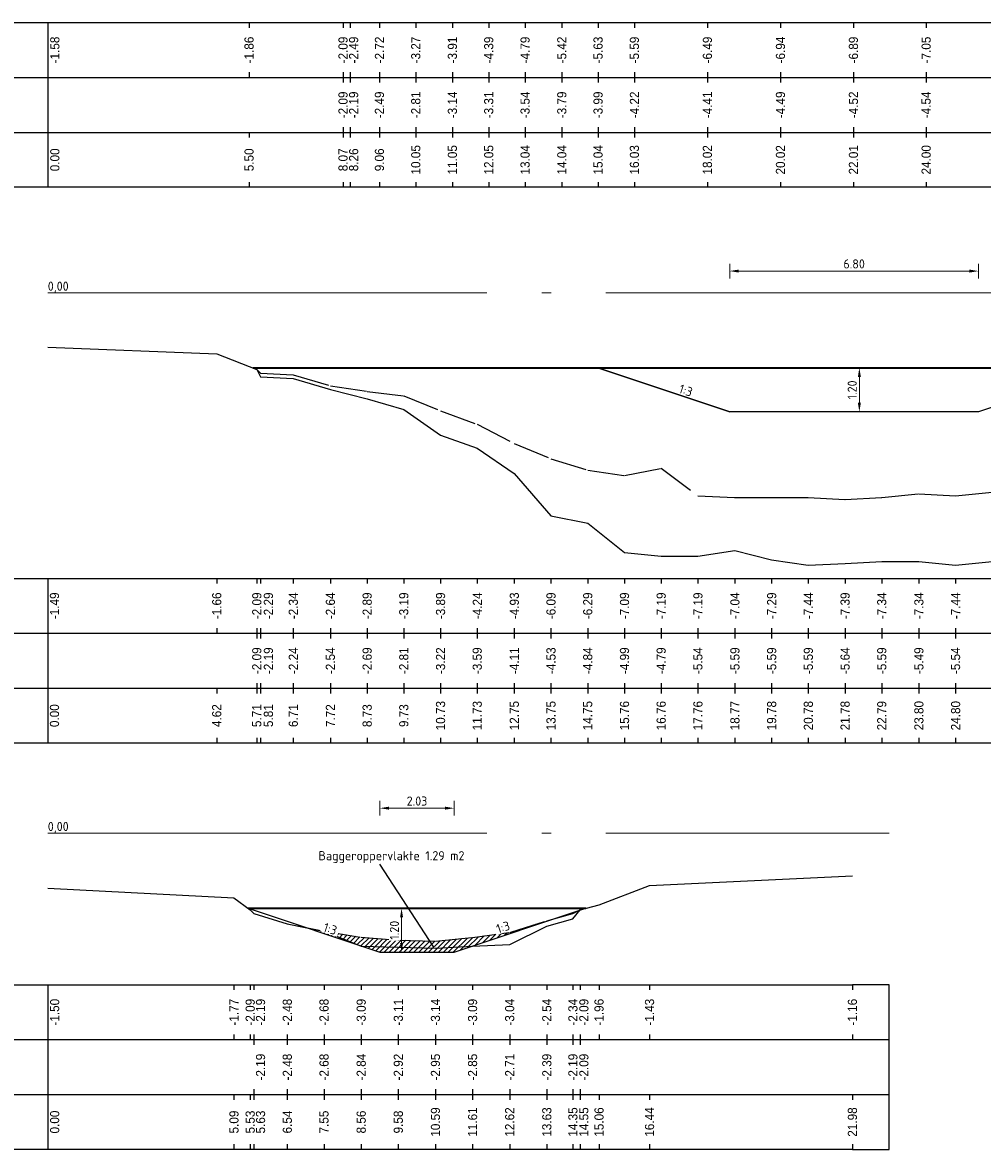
# Model space of a CAD drawing. Header units: metres. Extents: x 163463 to 198797, y 577287 to 592106.
# Tile 38 of 64: x 198187 to 198213, y 581753 to 581784. Entities that reach past the tile are written whole.
import ezdxf
from ezdxf.enums import TextEntityAlignment as Align

# ---------------------------------------------------------------- set-up
doc = ezdxf.new("R2010")
doc.units = ezdxf.units.M
doc.linetypes.add('AL-NAP_LIJN', pattern=[15.25, 12, -1.5, 0.25, -1.5])
doc.linetypes.add('MODDERLIJN', pattern=[2, 1, -1])
for name, color, linetype in [('0932-PRL_MODDERLIJN', 8, 'MODDERLIJN'), ('0950-PRL_MAAIVELD', 8, 'Continuous'), ('0971-PRO_BALKLIJN', 1, 'Continuous'), ('0973-PRO_PARAMETERS', 1, 'Continuous'), ('0974-PRO_AFSTAND', 1, 'Continuous'), ('0975-PRO_HOOGTE-MAAIVELD', 1, 'Continuous'), ('0976-PRO_HOOGTE-SLIBLAAG', 1, 'Continuous'), ('baggerarcering', 1, 'Continuous'), ('baggeroppervlak', 7, 'Continuous'), ('Legger', 2, 'Continuous'), ('Teksten', 7, 'Continuous')]:
    doc.layers.add(name, color=color, linetype=linetype)
doc.layers.add('N-WA-WH-GRONDWATERLIJN-G', color=150, linetype='AL-GRONDWATERLIJN', lineweight=35)
doc.layers.add('X-XX-AL-NAP-G', color=7, linetype='AL-NAP_LIJN', lineweight=18)
doc.styles.add('NLCS-ISO', font='NLCS-ISO.ttf')
doc.styles.add('NLCS-ISO-M100-T25', font='NLCS-ISO.ttf', dxfattribs={"height": 0.25})
doc.styles.add('StagCAD', font='txt', dxfattribs={"width": 0.96})
doc.linetypes.add('AL-GRONDWATERLIJN', pattern='A,6,[32,NLCS.SHX,S=1,R=0,X=0,Y=0],6', length=12)
doc.dimstyles.new('NLCS-M100-T25-PIJL_l3_h1', dxfattribs={"dimscale": 0.1, "dimtxt": 0.25, "dimasz": 2.5, "dimexe": 2, "dimexo": 2, "dimgap": 0.7, "dimtad": 1, "dimzin": 0, "dimdsep": 46, "dimtxsty": 'NLCS-ISO-M100-T25', "dimcen": 2.5, "dimdle": 2, "dimclrd": 256, "dimclre": 256, "dimclrt": 256, "dimadec": 1, "dimazin": 0, "dimtfac": 1, "dimtofl": 0, "dimtmove": 1, "dimatfit": 0, "dimfxl": 2, "dimfxlon": 1, "dimtfill": 1, "dimtfillclr": 256, "dimtolj": 1, "dimtzin": 0, "dimlwd": 18, "dimlwe": 18, "dimarcsym": 0})
pattern_1 = [(45, (1059.45503, -4167.91118), (-0.067351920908, 0.067351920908), [])]

# ---------------------------------------------------------------- blocks, each defined once
blk = doc.blocks.new('*D517')
at = {"lineweight": 18, "transparency": 16777216}
for p, q in [((198209.83, 581774.406), (198209.63, 581774.406)), ((198209.83, 581774.156), (198209.83, 581773.456)), ((198209.83, 581773.206), (198209.63, 581773.206))]:
    blk.add_line(p, q, dxfattribs=at)
at = {"transparency": 16777216}
for points in [[(198209.789, 581774.156), (198209.872, 581774.156), (198209.83, 581774.406)], [(198209.789, 581773.456), (198209.872, 581773.456), (198209.83, 581773.206)]]:
    blk.add_solid(points, dxfattribs=at)
at = {"layer": 'Defpoints', "color": 0, "transparency": 16777216}
for p in [(198209.83, 581774.406), (198209.83, 581773.206), (198209.83, 581773.206)]:
    blk.add_point(p, dxfattribs=at)
at = {"transparency": 16777216, "insert": (198209.635, 581773.806), "char_height": 0.25, "attachment_point": 5, "rotation": 90, "style": 'NLCS-ISO-M100-T25', "bg_fill": 3, "box_fill_scale": 1.1, "bg_fill_color": 256, "bg_fill_true_color": 13158600, "bg_fill_transparency": 0}
blk.add_mtext('\\A1;1.20', dxfattribs=at)
blk = doc.blocks.new('*D518')
at = {"lineweight": 18, "transparency": 16777216}
for p, q in [((198197.322, 581759.646), (198197.122, 581759.646)), ((198197.322, 581759.396), (198197.322, 581758.696)), ((198197.322, 581758.446), (198197.122, 581758.446))]:
    blk.add_line(p, q, dxfattribs=at)
at = {"transparency": 16777216}
for points in [[(198197.281, 581759.396), (198197.364, 581759.396), (198197.322, 581759.646)], [(198197.281, 581758.696), (198197.364, 581758.696), (198197.322, 581758.446)]]:
    blk.add_solid(points, dxfattribs=at)
at = {"layer": 'Defpoints', "color": 0, "transparency": 16777216}
for p in [(198197.322, 581759.646), (198197.322, 581758.446), (198197.322, 581758.446)]:
    blk.add_point(p, dxfattribs=at)
at = {"transparency": 16777216, "insert": (198197.127, 581759.046), "char_height": 0.25, "attachment_point": 5, "rotation": 90, "style": 'NLCS-ISO-M100-T25', "bg_fill": 3, "box_fill_scale": 1.1, "bg_fill_color": 256, "bg_fill_true_color": 13158600, "bg_fill_transparency": 0}
blk.add_mtext('\\A1;1.20', dxfattribs=at)
blk = doc.blocks.new('*D550')
at = {"lineweight": 18, "transparency": 16777216}
for p, q in [((198196.731, 581762.179), (198196.731, 581762.579)), ((198198.758, 581762.179), (198198.758, 581762.579)), ((198196.981, 581762.379), (198198.508, 581762.379))]:
    blk.add_line(p, q, dxfattribs=at)
at = {"transparency": 16777216}
for points in [[(198196.981, 581762.421), (198196.981, 581762.338), (198196.731, 581762.379)], [(198198.508, 581762.421), (198198.508, 581762.338), (198198.758, 581762.379)]]:
    blk.add_solid(points, dxfattribs=at)
at = {"layer": 'Defpoints', "color": 0, "transparency": 16777216}
for p in [(198198.758, 581762.379), (198196.731, 581758.446), (198198.758, 581758.446)]:
    blk.add_point(p, dxfattribs=at)
at = {"transparency": 16777216, "insert": (198197.744, 581762.574), "char_height": 0.25, "attachment_point": 5, "style": 'NLCS-ISO-M100-T25', "bg_fill": 3, "box_fill_scale": 1.1, "bg_fill_color": 256, "bg_fill_true_color": 13158600, "bg_fill_transparency": 0}
blk.add_mtext('\\A1;2.03', dxfattribs=at)
blk = doc.blocks.new('*D653')
at = {"lineweight": 18, "transparency": 16777216}
for p, q in [((198206.287, 581776.852), (198206.287, 581777.252)), ((198206.537, 581777.052), (198212.837, 581777.052)), ((198213.087, 581776.852), (198213.087, 581777.252))]:
    blk.add_line(p, q, dxfattribs=at)
at = {"transparency": 16777216}
for points in [[(198206.537, 581777.093), (198206.537, 581777.01), (198206.287, 581777.052)], [(198212.837, 581777.093), (198212.837, 581777.01), (198213.087, 581777.052)]]:
    blk.add_solid(points, dxfattribs=at)
at = {"layer": 'Defpoints', "color": 0, "transparency": 16777216}
for p in [(198213.087, 581777.052), (198206.287, 581773.206), (198213.087, 581773.206)]:
    blk.add_point(p, dxfattribs=at)
at = {"transparency": 16777216, "insert": (198209.687, 581777.247), "char_height": 0.25, "attachment_point": 5, "style": 'NLCS-ISO-M100-T25', "bg_fill": 3, "box_fill_scale": 1.1, "bg_fill_color": 256, "bg_fill_true_color": 13158600, "bg_fill_transparency": 0}
blk.add_mtext('\\A1;6.80', dxfattribs=at)

msp = doc.modelspace()

# ---------------------------------------------------------------- hatches: boundary and pattern name
at = {"layer": 'baggerarcering'}
h = msp.add_hatch(dxfattribs=at)
h.set_pattern_fill('ANSI31', color=256, scale=0.03)
h.set_pattern_definition(pattern_1)
h.paths.add_polyline_path([(198202.358, 581759.646), (198202.206, 581759.606), (198202.14, 581759.574)])
h = msp.add_hatch(dxfattribs=at)
h.set_pattern_fill('ANSI31', color=256, scale=0.03)
h.set_pattern_definition(pattern_1)
h.paths.add_polyline_path([(198201.587, 581759.39), (198201.291, 581759.306), (198200.276, 581758.986), (198199.262, 581758.846), (198198.248, 581758.746), (198197.233, 581758.776), (198196.219, 581758.856), (198195.204, 581759.016), (198194.749, 581759.107), (198196.731, 581758.446), (198198.758, 581758.446)])

# ---------------------------------------------------------------- linework, layer by layer
at = {"layer": '0932-PRL_MODDERLIJN'}
for points in [[(198193.367, 581774.366), (198193.464, 581774.266), (198194.364, 581774.216), (198195.377, 581773.916), (198196.382, 581773.766), (198197.383, 581773.646), (198198.387, 581773.236), (198199.389, 581772.866), (198200.403, 581772.346), (198201.405, 581771.926), (198202.409, 581771.616), (198203.413, 581771.466), (198204.415, 581771.666), (198205.419, 581770.916), (198206.43, 581770.866), (198207.434, 581770.866), (198208.436, 581770.866), (198209.44, 581770.816), (198210.442, 581770.866), (198211.456, 581770.966), (198212.46, 581770.916), (198213.462, 581771.016)], [(198193.287, 581759.506), (198194.2, 581759.216), (198195.204, 581759.016)], [(198195.204, 581759.016), (198196.219, 581758.856), (198197.233, 581758.776), (198198.248, 581758.746), (198199.262, 581758.846), (198200.276, 581758.986), (198201.291, 581759.306), (198202.003, 581759.506), (198202.206, 581759.606)]]:
    msp.add_lwpolyline(points, dxfattribs=at)
at = {"layer": '0950-PRL_MAAIVELD'}
for points in [[(198187.656, 581774.97), (198192.272, 581774.794), (198193.367, 581774.366), (198193.464, 581774.166), (198194.364, 581774.116), (198195.377, 581773.816), (198196.382, 581773.566), (198197.383, 581773.266), (198198.387, 581772.566), (198199.389, 581772.216), (198200.403, 581771.526), (198201.405, 581770.366), (198202.409, 581770.166), (198203.413, 581769.366), (198204.415, 581769.266), (198205.419, 581769.266), (198206.43, 581769.416), (198207.434, 581769.166), (198208.436, 581769.016), (198209.44, 581769.066), (198210.442, 581769.116), (198211.456, 581769.116), (198212.46, 581769.016), (198213.462, 581769.116)], [(198187.656, 581760.191), (198192.743, 581759.927), (198193.186, 581759.606), (198193.287, 581759.506), (198194.2, 581759.216), (198195.204, 581759.016), (198196.219, 581758.606), (198197.233, 581758.586), (198198.248, 581758.556), (198199.262, 581758.606), (198200.276, 581758.656), (198201.291, 581759.156), (198202.003, 581759.356), (198202.206, 581759.606), (198202.717, 581759.741), (198204.097, 581760.267), (198209.64, 581760.533)], [(198192.743, 581759.927), (198193.186, 581759.606), (198193.287, 581759.506), (198194.2, 581759.216), (198195.204, 581759.016), (198196.219, 581758.606), (198197.233, 581758.586), (198198.248, 581758.556), (198199.262, 581758.606), (198200.276, 581758.656), (198201.291, 581759.156), (198202.003, 581759.356), (198202.206, 581759.606), (198202.717, 581759.741), (198204.097, 581760.267), (198209.64, 581760.533)]]:
    msp.add_lwpolyline(points, dxfattribs=at)
at = {"layer": '0971-PRO_BALKLIJN'}
for points in [[(198187.656, 581783.841), (198187.656, 581779.341)], [(198180.156, 581782.341), (198187.656, 581782.341)], [(198187.656, 581782.341), (198227.551, 581782.341)], [(198180.156, 581780.841), (198187.656, 581780.841)], [(198187.656, 581780.841), (198227.551, 581780.841)], [(198187.656, 581768.657), (198187.656, 581764.157)], [(198180.156, 581767.157), (198187.656, 581767.157)], [(198187.656, 581767.157), (198229.535, 581767.157)], [(198180.156, 581765.657), (198187.656, 581765.657)], [(198187.656, 581765.657), (198229.535, 581765.657)], [(198187.656, 581757.556), (198187.656, 581753.056)], [(198180.156, 581756.056), (198187.656, 581756.056)], [(198187.656, 581756.056), (198209.64, 581756.056)], [(198209.64, 581756.056), (198210.64, 581756.056)], [(198180.156, 581754.556), (198187.656, 581754.556)], [(198187.656, 581754.556), (198209.64, 581754.556)], [(198209.64, 581754.556), (198210.64, 581754.556)]]:
    msp.add_lwpolyline(points, dxfattribs=at)
at = {"layer": '0973-PRO_PARAMETERS'}
for points in [[(198187.656, 581779.341), (198180.156, 581779.341), (198180.156, 581783.841), (198187.656, 581783.841)], [(198187.656, 581783.841), (198227.551, 581783.841)], [(198227.551, 581779.341), (198187.656, 581779.341)], [(198187.656, 581764.157), (198180.156, 581764.157), (198180.156, 581768.657), (198187.656, 581768.657)], [(198187.656, 581768.657), (198229.535, 581768.657)], [(198229.535, 581764.157), (198187.656, 581764.157)], [(198187.656, 581753.056), (198180.156, 581753.056), (198180.156, 581757.556), (198187.656, 581757.556)], [(198187.656, 581757.556), (198209.64, 581757.556)], [(198209.64, 581753.056), (198210.64, 581753.056), (198210.64, 581757.556), (198209.64, 581757.556)], [(198209.64, 581753.056), (198187.656, 581753.056)]]:
    msp.add_lwpolyline(points, dxfattribs=at)
at = {"layer": '0974-PRO_AFSTAND'}
for points in [[(198187.656, 581780.841), (198187.656, 581780.699)], [(198193.155, 581780.841), (198193.155, 581780.699)], [(198195.723, 581780.841), (198195.723, 581780.699)], [(198195.916, 581780.841), (198195.916, 581780.699)], [(198195.916, 581780.841), (198195.916, 581780.699)], [(198196.717, 581780.841), (198196.717, 581780.699)], [(198196.717, 581780.841), (198196.717, 581780.699)], [(198197.71, 581780.841), (198197.71, 581780.699)], [(198197.71, 581780.841), (198197.71, 581780.699)], [(198198.711, 581780.841), (198198.711, 581780.699)], [(198198.711, 581780.841), (198198.711, 581780.699)], [(198199.704, 581780.841), (198199.704, 581780.699)], [(198199.704, 581780.841), (198199.704, 581780.699)], [(198200.697, 581780.841), (198200.697, 581780.699)], [(198200.697, 581780.841), (198200.697, 581780.699)], [(198201.7, 581780.841), (198201.7, 581780.699)], [(198201.7, 581780.841), (198201.7, 581780.699)], [(198202.691, 581780.841), (198202.691, 581780.699)], [(198202.691, 581780.841), (198202.691, 581780.699)], [(198203.684, 581780.841), (198203.684, 581780.699)], [(198203.684, 581780.841), (198203.684, 581780.699)], [(198205.678, 581780.841), (198205.678, 581780.699)], [(198205.678, 581780.841), (198205.678, 581780.699)], [(198207.674, 581780.841), (198207.674, 581780.699)], [(198207.674, 581780.841), (198207.674, 581780.699)], [(198209.668, 581780.841), (198209.668, 581780.699)], [(198209.668, 581780.841), (198209.668, 581780.699)], [(198211.654, 581780.841), (198211.654, 581780.699)], [(198211.654, 581780.841), (198211.654, 581780.699)], [(198187.656, 581779.483), (198187.656, 581779.341)], [(198193.155, 581779.483), (198193.155, 581779.341)], [(198195.723, 581779.483), (198195.723, 581779.341)], [(198195.916, 581779.483), (198195.916, 581779.341)], [(198195.916, 581779.483), (198195.916, 581779.341)], [(198196.717, 581779.483), (198196.717, 581779.341)], [(198196.717, 581779.483), (198196.717, 581779.341)], [(198197.71, 581779.483), (198197.71, 581779.341)], [(198197.71, 581779.483), (198197.71, 581779.341)], [(198198.711, 581779.483), (198198.711, 581779.341)], [(198198.711, 581779.483), (198198.711, 581779.341)], [(198199.704, 581779.483), (198199.704, 581779.341)], [(198199.704, 581779.483), (198199.704, 581779.341)], [(198200.697, 581779.483), (198200.697, 581779.341)], [(198200.697, 581779.483), (198200.697, 581779.341)], [(198201.7, 581779.483), (198201.7, 581779.341)], [(198201.7, 581779.483), (198201.7, 581779.341)], [(198202.691, 581779.483), (198202.691, 581779.341)], [(198202.691, 581779.483), (198202.691, 581779.341)], [(198203.684, 581779.483), (198203.684, 581779.341)], [(198203.684, 581779.483), (198203.684, 581779.341)], [(198205.678, 581779.483), (198205.678, 581779.341)], [(198205.678, 581779.483), (198205.678, 581779.341)], [(198207.674, 581779.483), (198207.674, 581779.341)], [(198207.674, 581779.483), (198207.674, 581779.341)], [(198209.668, 581779.483), (198209.668, 581779.341)], [(198209.668, 581779.483), (198209.668, 581779.341)], [(198211.654, 581779.483), (198211.654, 581779.341)], [(198211.654, 581779.483), (198211.654, 581779.341)], [(198187.656, 581765.657), (198187.656, 581765.515)], [(198192.272, 581765.657), (198192.272, 581765.515)], [(198193.367, 581765.657), (198193.367, 581765.515)], [(198193.464, 581765.657), (198193.464, 581765.515)], [(198193.464, 581765.657), (198193.464, 581765.515)], [(198194.364, 581765.657), (198194.364, 581765.515)], [(198194.364, 581765.657), (198194.364, 581765.515)], [(198195.377, 581765.657), (198195.377, 581765.515)], [(198195.377, 581765.657), (198195.377, 581765.515)], [(198196.382, 581765.657), (198196.382, 581765.515)], [(198196.382, 581765.657), (198196.382, 581765.515)], [(198197.383, 581765.657), (198197.383, 581765.515)], [(198197.383, 581765.657), (198197.383, 581765.515)], [(198198.387, 581765.657), (198198.387, 581765.515)], [(198198.387, 581765.657), (198198.387, 581765.515)], [(198199.389, 581765.657), (198199.389, 581765.515)], [(198199.389, 581765.657), (198199.389, 581765.515)], [(198200.403, 581765.657), (198200.403, 581765.515)], [(198200.403, 581765.657), (198200.403, 581765.515)], [(198201.405, 581765.657), (198201.405, 581765.515)], [(198201.405, 581765.657), (198201.405, 581765.515)], [(198202.409, 581765.657), (198202.409, 581765.515)], [(198202.409, 581765.657), (198202.409, 581765.515)], [(198203.413, 581765.657), (198203.413, 581765.515)], [(198203.413, 581765.657), (198203.413, 581765.515)], [(198204.415, 581765.657), (198204.415, 581765.515)], [(198204.415, 581765.657), (198204.415, 581765.515)], [(198205.419, 581765.657), (198205.419, 581765.515)], [(198205.419, 581765.657), (198205.419, 581765.515)], [(198206.43, 581765.657), (198206.43, 581765.515)], [(198206.43, 581765.657), (198206.43, 581765.515)], [(198207.434, 581765.657), (198207.434, 581765.515)], [(198207.434, 581765.657), (198207.434, 581765.515)], [(198208.436, 581765.657), (198208.436, 581765.515)], [(198208.436, 581765.657), (198208.436, 581765.515)], [(198209.44, 581765.657), (198209.44, 581765.515)], [(198209.44, 581765.657), (198209.44, 581765.515)], [(198210.442, 581765.657), (198210.442, 581765.515)], [(198210.442, 581765.657), (198210.442, 581765.515)], [(198211.456, 581765.657), (198211.456, 581765.515)], [(198211.456, 581765.657), (198211.456, 581765.515)], [(198212.46, 581765.657), (198212.46, 581765.515)], [(198212.46, 581765.657), (198212.46, 581765.515)], [(198187.656, 581764.299), (198187.656, 581764.157)], [(198192.272, 581764.299), (198192.272, 581764.157)], [(198193.367, 581764.299), (198193.367, 581764.157)], [(198193.464, 581764.299), (198193.464, 581764.157)], [(198193.464, 581764.299), (198193.464, 581764.157)], [(198194.364, 581764.299), (198194.364, 581764.157)], [(198194.364, 581764.299), (198194.364, 581764.157)], [(198195.377, 581764.299), (198195.377, 581764.157)], [(198195.377, 581764.299), (198195.377, 581764.157)], [(198196.382, 581764.299), (198196.382, 581764.157)], [(198196.382, 581764.299), (198196.382, 581764.157)], [(198197.383, 581764.299), (198197.383, 581764.157)], [(198197.383, 581764.299), (198197.383, 581764.157)], [(198198.387, 581764.299), (198198.387, 581764.157)], [(198198.387, 581764.299), (198198.387, 581764.157)], [(198199.389, 581764.299), (198199.389, 581764.157)], [(198199.389, 581764.299), (198199.389, 581764.157)], [(198200.403, 581764.299), (198200.403, 581764.157)], [(198200.403, 581764.299), (198200.403, 581764.157)], [(198201.405, 581764.299), (198201.405, 581764.157)], [(198201.405, 581764.299), (198201.405, 581764.157)], [(198202.409, 581764.299), (198202.409, 581764.157)], [(198202.409, 581764.299), (198202.409, 581764.157)], [(198203.413, 581764.299), (198203.413, 581764.157)], [(198203.413, 581764.299), (198203.413, 581764.157)], [(198204.415, 581764.299), (198204.415, 581764.157)], [(198204.415, 581764.299), (198204.415, 581764.157)], [(198205.419, 581764.299), (198205.419, 581764.157)], [(198205.419, 581764.299), (198205.419, 581764.157)], [(198206.43, 581764.299), (198206.43, 581764.157)], [(198206.43, 581764.299), (198206.43, 581764.157)], [(198207.434, 581764.299), (198207.434, 581764.157)], [(198207.434, 581764.299), (198207.434, 581764.157)], [(198208.436, 581764.299), (198208.436, 581764.157)], [(198208.436, 581764.299), (198208.436, 581764.157)], [(198209.44, 581764.299), (198209.44, 581764.157)], [(198209.44, 581764.299), (198209.44, 581764.157)], [(198210.442, 581764.299), (198210.442, 581764.157)], [(198210.442, 581764.299), (198210.442, 581764.157)], [(198211.456, 581764.299), (198211.456, 581764.157)], [(198211.456, 581764.299), (198211.456, 581764.157)], [(198212.46, 581764.299), (198212.46, 581764.157)], [(198212.46, 581764.299), (198212.46, 581764.157)], [(198187.656, 581754.556), (198187.656, 581754.414)], [(198192.743, 581754.556), (198192.743, 581754.414)], [(198193.186, 581754.556), (198193.186, 581754.414)], [(198193.287, 581754.556), (198193.287, 581754.414)], [(198194.2, 581754.556), (198194.2, 581754.414)], [(198195.204, 581754.556), (198195.204, 581754.414)], [(198196.219, 581754.556), (198196.219, 581754.414)], [(198196.219, 581754.556), (198196.219, 581754.414)], [(198197.233, 581754.556), (198197.233, 581754.414)], [(198197.233, 581754.556), (198197.233, 581754.414)], [(198198.248, 581754.556), (198198.248, 581754.414)], [(198198.248, 581754.556), (198198.248, 581754.414)], [(198199.262, 581754.556), (198199.262, 581754.414)], [(198199.262, 581754.556), (198199.262, 581754.414)], [(198200.276, 581754.556), (198200.276, 581754.414)], [(198200.276, 581754.556), (198200.276, 581754.414)], [(198201.291, 581754.556), (198201.291, 581754.414)], [(198201.291, 581754.556), (198201.291, 581754.414)], [(198202.003, 581754.556), (198202.003, 581754.414)], [(198202.003, 581754.556), (198202.003, 581754.414)], [(198202.206, 581754.556), (198202.206, 581754.414)], [(198202.717, 581754.556), (198202.717, 581754.414)], [(198204.097, 581754.556), (198204.097, 581754.414)], [(198209.64, 581754.556), (198209.64, 581754.414)], [(198187.656, 581753.199), (198187.656, 581753.056)], [(198192.743, 581753.199), (198192.743, 581753.056)], [(198193.186, 581753.199), (198193.186, 581753.056)], [(198193.287, 581753.199), (198193.287, 581753.056)], [(198194.2, 581753.199), (198194.2, 581753.056)], [(198195.204, 581753.199), (198195.204, 581753.056)], [(198196.219, 581753.199), (198196.219, 581753.056)], [(198196.219, 581753.199), (198196.219, 581753.056)], [(198197.233, 581753.199), (198197.233, 581753.056)], [(198197.233, 581753.199), (198197.233, 581753.056)], [(198198.248, 581753.199), (198198.248, 581753.056)], [(198198.248, 581753.199), (198198.248, 581753.056)], [(198199.262, 581753.199), (198199.262, 581753.056)], [(198199.262, 581753.199), (198199.262, 581753.056)], [(198200.276, 581753.199), (198200.276, 581753.056)], [(198200.276, 581753.199), (198200.276, 581753.056)], [(198201.291, 581753.199), (198201.291, 581753.056)], [(198201.291, 581753.199), (198201.291, 581753.056)], [(198202.003, 581753.199), (198202.003, 581753.056)], [(198202.003, 581753.199), (198202.003, 581753.056)], [(198202.206, 581753.199), (198202.206, 581753.056)], [(198202.717, 581753.199), (198202.717, 581753.056)], [(198204.097, 581753.199), (198204.097, 581753.056)], [(198209.64, 581753.199), (198209.64, 581753.056)]]:
    msp.add_lwpolyline(points, dxfattribs=at)
at = {"layer": '0975-PRO_HOOGTE-MAAIVELD'}
for points in [[(198187.656, 581783.841), (198187.656, 581783.699)], [(198193.155, 581783.841), (198193.155, 581783.699)], [(198195.723, 581783.841), (198195.723, 581783.699)], [(198195.916, 581783.841), (198195.916, 581783.699)], [(198196.717, 581783.841), (198196.717, 581783.699)], [(198197.71, 581783.841), (198197.71, 581783.699)], [(198198.711, 581783.841), (198198.711, 581783.699)], [(198199.704, 581783.841), (198199.704, 581783.699)], [(198200.697, 581783.841), (198200.697, 581783.699)], [(198201.7, 581783.841), (198201.7, 581783.699)], [(198202.691, 581783.841), (198202.691, 581783.699)], [(198203.684, 581783.841), (198203.684, 581783.699)], [(198205.678, 581783.841), (198205.678, 581783.699)], [(198207.674, 581783.841), (198207.674, 581783.699)], [(198209.668, 581783.841), (198209.668, 581783.699)], [(198211.654, 581783.841), (198211.654, 581783.699)], [(198187.656, 581782.483), (198187.656, 581782.341)], [(198193.155, 581782.483), (198193.155, 581782.341)], [(198195.723, 581782.483), (198195.723, 581782.341)], [(198195.916, 581782.483), (198195.916, 581782.341)], [(198196.717, 581782.483), (198196.717, 581782.341)], [(198197.71, 581782.483), (198197.71, 581782.341)], [(198198.711, 581782.483), (198198.711, 581782.341)], [(198199.704, 581782.483), (198199.704, 581782.341)], [(198200.697, 581782.483), (198200.697, 581782.341)], [(198201.7, 581782.483), (198201.7, 581782.341)], [(198202.691, 581782.483), (198202.691, 581782.341)], [(198203.684, 581782.483), (198203.684, 581782.341)], [(198205.678, 581782.483), (198205.678, 581782.341)], [(198207.674, 581782.483), (198207.674, 581782.341)], [(198209.668, 581782.483), (198209.668, 581782.341)], [(198211.654, 581782.483), (198211.654, 581782.341)], [(198187.656, 581768.657), (198187.656, 581768.515)], [(198192.272, 581768.657), (198192.272, 581768.515)], [(198193.367, 581768.657), (198193.367, 581768.515)], [(198193.464, 581768.657), (198193.464, 581768.515)], [(198194.364, 581768.657), (198194.364, 581768.515)], [(198195.377, 581768.657), (198195.377, 581768.515)], [(198196.382, 581768.657), (198196.382, 581768.515)], [(198197.383, 581768.657), (198197.383, 581768.515)], [(198198.387, 581768.657), (198198.387, 581768.515)], [(198199.389, 581768.657), (198199.389, 581768.515)], [(198200.403, 581768.657), (198200.403, 581768.515)], [(198201.405, 581768.657), (198201.405, 581768.515)], [(198202.409, 581768.657), (198202.409, 581768.515)], [(198203.413, 581768.657), (198203.413, 581768.515)], [(198204.415, 581768.657), (198204.415, 581768.515)], [(198205.419, 581768.657), (198205.419, 581768.515)], [(198206.43, 581768.657), (198206.43, 581768.515)], [(198207.434, 581768.657), (198207.434, 581768.515)], [(198208.436, 581768.657), (198208.436, 581768.515)], [(198209.44, 581768.657), (198209.44, 581768.515)], [(198210.442, 581768.657), (198210.442, 581768.515)], [(198211.456, 581768.657), (198211.456, 581768.515)], [(198212.46, 581768.657), (198212.46, 581768.515)], [(198187.656, 581767.299), (198187.656, 581767.157)], [(198192.272, 581767.299), (198192.272, 581767.157)], [(198193.367, 581767.299), (198193.367, 581767.157)], [(198193.464, 581767.299), (198193.464, 581767.157)], [(198194.364, 581767.299), (198194.364, 581767.157)], [(198195.377, 581767.299), (198195.377, 581767.157)], [(198196.382, 581767.299), (198196.382, 581767.157)], [(198197.383, 581767.299), (198197.383, 581767.157)], [(198198.387, 581767.299), (198198.387, 581767.157)], [(198199.389, 581767.299), (198199.389, 581767.157)], [(198200.403, 581767.299), (198200.403, 581767.157)], [(198201.405, 581767.299), (198201.405, 581767.157)], [(198202.409, 581767.299), (198202.409, 581767.157)], [(198203.413, 581767.299), (198203.413, 581767.157)], [(198204.415, 581767.299), (198204.415, 581767.157)], [(198205.419, 581767.299), (198205.419, 581767.157)], [(198206.43, 581767.299), (198206.43, 581767.157)], [(198207.434, 581767.299), (198207.434, 581767.157)], [(198208.436, 581767.299), (198208.436, 581767.157)], [(198209.44, 581767.299), (198209.44, 581767.157)], [(198210.442, 581767.299), (198210.442, 581767.157)], [(198211.456, 581767.299), (198211.456, 581767.157)], [(198212.46, 581767.299), (198212.46, 581767.157)], [(198187.656, 581757.556), (198187.656, 581757.414)], [(198192.743, 581757.556), (198192.743, 581757.414)], [(198193.186, 581757.556), (198193.186, 581757.414)], [(198193.287, 581757.556), (198193.287, 581757.414)], [(198194.2, 581757.556), (198194.2, 581757.414)], [(198195.204, 581757.556), (198195.204, 581757.414)], [(198196.219, 581757.556), (198196.219, 581757.414)], [(198197.233, 581757.556), (198197.233, 581757.414)], [(198198.248, 581757.556), (198198.248, 581757.414)], [(198199.262, 581757.556), (198199.262, 581757.414)], [(198200.276, 581757.556), (198200.276, 581757.414)], [(198201.291, 581757.556), (198201.291, 581757.414)], [(198202.003, 581757.556), (198202.003, 581757.414)], [(198202.206, 581757.556), (198202.206, 581757.414)], [(198202.717, 581757.556), (198202.717, 581757.414)], [(198204.097, 581757.556), (198204.097, 581757.414)], [(198209.64, 581757.556), (198209.64, 581757.414)], [(198187.656, 581756.199), (198187.656, 581756.056)], [(198192.743, 581756.199), (198192.743, 581756.056)], [(198193.186, 581756.199), (198193.186, 581756.056)], [(198193.287, 581756.199), (198193.287, 581756.056)], [(198194.2, 581756.199), (198194.2, 581756.056)], [(198195.204, 581756.199), (198195.204, 581756.056)], [(198196.219, 581756.199), (198196.219, 581756.056)], [(198197.233, 581756.199), (198197.233, 581756.056)], [(198198.248, 581756.199), (198198.248, 581756.056)], [(198199.262, 581756.199), (198199.262, 581756.056)], [(198200.276, 581756.199), (198200.276, 581756.056)], [(198201.291, 581756.199), (198201.291, 581756.056)], [(198202.003, 581756.199), (198202.003, 581756.056)], [(198202.206, 581756.199), (198202.206, 581756.056)], [(198202.717, 581756.199), (198202.717, 581756.056)], [(198204.097, 581756.199), (198204.097, 581756.056)], [(198209.64, 581756.199), (198209.64, 581756.056)]]:
    msp.add_lwpolyline(points, dxfattribs=at)
at = {"layer": '0976-PRO_HOOGTE-SLIBLAAG'}
for points in [[(198195.723, 581782.341), (198195.723, 581782.199)], [(198195.916, 581782.341), (198195.916, 581782.199)], [(198196.717, 581782.341), (198196.717, 581782.199)], [(198197.71, 581782.341), (198197.71, 581782.199)], [(198198.711, 581782.341), (198198.711, 581782.199)], [(198199.704, 581782.341), (198199.704, 581782.199)], [(198200.697, 581782.341), (198200.697, 581782.199)], [(198201.7, 581782.341), (198201.7, 581782.199)], [(198202.691, 581782.341), (198202.691, 581782.199)], [(198203.684, 581782.341), (198203.684, 581782.199)], [(198205.678, 581782.341), (198205.678, 581782.199)], [(198207.674, 581782.341), (198207.674, 581782.199)], [(198209.668, 581782.341), (198209.668, 581782.199)], [(198211.654, 581782.341), (198211.654, 581782.199)], [(198195.723, 581780.983), (198195.723, 581780.841)], [(198195.916, 581780.983), (198195.916, 581780.841)], [(198196.717, 581780.983), (198196.717, 581780.841)], [(198197.71, 581780.983), (198197.71, 581780.841)], [(198198.711, 581780.983), (198198.711, 581780.841)], [(198199.704, 581780.983), (198199.704, 581780.841)], [(198200.697, 581780.983), (198200.697, 581780.841)], [(198201.7, 581780.983), (198201.7, 581780.841)], [(198202.691, 581780.983), (198202.691, 581780.841)], [(198203.684, 581780.983), (198203.684, 581780.841)], [(198205.678, 581780.983), (198205.678, 581780.841)], [(198207.674, 581780.983), (198207.674, 581780.841)], [(198209.668, 581780.983), (198209.668, 581780.841)], [(198211.654, 581780.983), (198211.654, 581780.841)], [(198193.367, 581767.157), (198193.367, 581767.015)], [(198193.464, 581767.157), (198193.464, 581767.015)], [(198194.364, 581767.157), (198194.364, 581767.015)], [(198195.377, 581767.157), (198195.377, 581767.015)], [(198196.382, 581767.157), (198196.382, 581767.015)], [(198197.383, 581767.157), (198197.383, 581767.015)], [(198198.387, 581767.157), (198198.387, 581767.015)], [(198199.389, 581767.157), (198199.389, 581767.015)], [(198200.403, 581767.157), (198200.403, 581767.015)], [(198201.405, 581767.157), (198201.405, 581767.015)], [(198202.409, 581767.157), (198202.409, 581767.015)], [(198203.413, 581767.157), (198203.413, 581767.015)], [(198204.415, 581767.157), (198204.415, 581767.015)], [(198205.419, 581767.157), (198205.419, 581767.015)], [(198206.43, 581767.157), (198206.43, 581767.015)], [(198207.434, 581767.157), (198207.434, 581767.015)], [(198208.436, 581767.157), (198208.436, 581767.015)], [(198209.44, 581767.157), (198209.44, 581767.015)], [(198210.442, 581767.157), (198210.442, 581767.015)], [(198211.456, 581767.157), (198211.456, 581767.015)], [(198212.46, 581767.157), (198212.46, 581767.015)], [(198193.367, 581765.799), (198193.367, 581765.657)], [(198193.464, 581765.799), (198193.464, 581765.657)], [(198194.364, 581765.799), (198194.364, 581765.657)], [(198195.377, 581765.799), (198195.377, 581765.657)], [(198196.382, 581765.799), (198196.382, 581765.657)], [(198197.383, 581765.799), (198197.383, 581765.657)], [(198198.387, 581765.799), (198198.387, 581765.657)], [(198199.389, 581765.799), (198199.389, 581765.657)], [(198200.403, 581765.799), (198200.403, 581765.657)], [(198201.405, 581765.799), (198201.405, 581765.657)], [(198202.409, 581765.799), (198202.409, 581765.657)], [(198203.413, 581765.799), (198203.413, 581765.657)], [(198204.415, 581765.799), (198204.415, 581765.657)], [(198205.419, 581765.799), (198205.419, 581765.657)], [(198206.43, 581765.799), (198206.43, 581765.657)], [(198207.434, 581765.799), (198207.434, 581765.657)], [(198208.436, 581765.799), (198208.436, 581765.657)], [(198209.44, 581765.799), (198209.44, 581765.657)], [(198210.442, 581765.799), (198210.442, 581765.657)], [(198211.456, 581765.799), (198211.456, 581765.657)], [(198212.46, 581765.799), (198212.46, 581765.657)], [(198193.287, 581756.056), (198193.287, 581755.914)], [(198194.2, 581756.056), (198194.2, 581755.914)], [(198195.204, 581756.056), (198195.204, 581755.914)], [(198196.219, 581756.056), (198196.219, 581755.914)], [(198197.233, 581756.056), (198197.233, 581755.914)], [(198198.248, 581756.056), (198198.248, 581755.914)], [(198199.262, 581756.056), (198199.262, 581755.914)], [(198200.276, 581756.056), (198200.276, 581755.914)], [(198201.291, 581756.056), (198201.291, 581755.914)], [(198202.003, 581756.056), (198202.003, 581755.914)], [(198202.206, 581756.056), (198202.206, 581755.914)], [(198193.287, 581754.699), (198193.287, 581754.556)], [(198194.2, 581754.699), (198194.2, 581754.556)], [(198195.204, 581754.699), (198195.204, 581754.556)], [(198196.219, 581754.699), (198196.219, 581754.556)], [(198197.233, 581754.699), (198197.233, 581754.556)], [(198198.248, 581754.699), (198198.248, 581754.556)], [(198199.262, 581754.699), (198199.262, 581754.556)], [(198200.276, 581754.699), (198200.276, 581754.556)], [(198201.291, 581754.699), (198201.291, 581754.556)], [(198202.003, 581754.699), (198202.003, 581754.556)], [(198202.206, 581754.699), (198202.206, 581754.556)]]:
    msp.add_lwpolyline(points, dxfattribs=at)
at = {"layer": 'baggeroppervlak'}
msp.add_line((198198.204, 581758.587), (198196.725, 581760.849), dxfattribs=at)
at = {"layer": 'Legger', "flags": 128}
msp.add_lwpolyline([(198193.131, 581759.646), (198196.731, 581758.446), (198198.758, 581758.446), (198202.358, 581759.646)], dxfattribs=at)
at = {"layer": 'N-WA-WH-GRONDWATERLIJN-G'}
for p, q in [((198193.265, 581774.406), (198223.943, 581774.406)), ((198193.131, 581759.646), (198202.358, 581759.646))]:
    msp.add_line(p, q, dxfattribs=at)
at = {"layer": 'X-XX-AL-NAP-G'}
for p, q in [((198187.656, 581776.456), (198230.535, 581776.456)), ((198187.656, 581761.696), (198210.64, 581761.696))]:
    msp.add_line(p, q, dxfattribs=at)

# ---------------------------------------------------------------- texts
at = {"layer": '0974-PRO_AFSTAND', "style": 'StagCAD', "width": 0.96}
for s, p in [('10.05', (198197.71, 581780.091)), ('10.05', (198197.71, 581780.091)), ('11.05', (198198.711, 581780.091)), ('11.05', (198198.711, 581780.091)), ('12.05', (198199.704, 581780.091)), ('12.05', (198199.704, 581780.091)), ('13.04', (198200.697, 581780.091)), ('13.04', (198200.697, 581780.091)), ('14.04', (198201.7, 581780.091)), ('14.04', (198201.7, 581780.091)), ('15.04', (198202.691, 581780.091)), ('15.04', (198202.691, 581780.091)), ('16.03', (198203.684, 581780.091)), ('16.03', (198203.684, 581780.091)), ('18.02', (198205.678, 581780.091)), ('18.02', (198205.678, 581780.091)), ('20.02', (198207.674, 581780.091)), ('20.02', (198207.674, 581780.091)), ('22.01', (198209.668, 581780.091)), ('22.01', (198209.668, 581780.091)), ('24.00', (198211.654, 581780.091)), ('24.00', (198211.654, 581780.091)), ('0.00', (198187.849, 581780.091)), ('5.50', (198193.155, 581780.091)), ('8.07', (198195.723, 581780.091)), ('8.26', (198196.013, 581780.091)), ('9.06', (198196.717, 581780.091)), ('9.06', (198196.717, 581780.091)), ('0.00', (198187.839, 581764.907)), ('4.62', (198192.272, 581764.907)), ('5.71', (198193.367, 581764.907)), ('5.81', (198193.684, 581764.907)), ('5.81', (198193.684, 581764.907)), ('6.71', (198194.364, 581764.907)), ('6.71', (198194.364, 581764.907)), ('7.72', (198195.377, 581764.907)), ('7.72', (198195.377, 581764.907)), ('8.73', (198196.382, 581764.907)), ('8.73', (198196.382, 581764.907)), ('9.73', (198197.383, 581764.907)), ('9.73', (198197.383, 581764.907)), ('10.73', (198198.387, 581764.907)), ('10.73', (198198.387, 581764.907)), ('11.73', (198199.389, 581764.907)), ('11.73', (198199.389, 581764.907)), ('12.75', (198200.403, 581764.907)), ('12.75', (198200.403, 581764.907)), ('13.75', (198201.405, 581764.907)), ('13.75', (198201.405, 581764.907)), ('14.75', (198202.409, 581764.907)), ('14.75', (198202.409, 581764.907)), ('15.76', (198203.413, 581764.907)), ('15.76', (198203.413, 581764.907)), ('16.76', (198204.415, 581764.907)), ('16.76', (198204.415, 581764.907)), ('17.76', (198205.419, 581764.907)), ('17.76', (198205.419, 581764.907)), ('18.77', (198206.43, 581764.907)), ('18.77', (198206.43, 581764.907)), ('19.78', (198207.434, 581764.907)), ('19.78', (198207.434, 581764.907)), ('20.78', (198208.436, 581764.907)), ('20.78', (198208.436, 581764.907)), ('21.78', (198209.44, 581764.907)), ('21.78', (198209.44, 581764.907)), ('22.79', (198210.442, 581764.907)), ('22.79', (198210.442, 581764.907)), ('23.80', (198211.456, 581764.907)), ('23.80', (198211.456, 581764.907)), ('24.80', (198212.46, 581764.907)), ('24.80', (198212.46, 581764.907)), ('0.00', (198187.844, 581753.806)), ('5.09', (198192.743, 581753.806)), ('5.53', (198193.186, 581753.806)), ('5.63', (198193.469, 581753.806)), ('6.54', (198194.2, 581753.806)), ('7.55', (198195.204, 581753.806)), ('8.56', (198196.219, 581753.806)), ('8.56', (198196.219, 581753.806)), ('9.58', (198197.233, 581753.806)), ('9.58', (198197.233, 581753.806)), ('10.59', (198198.248, 581753.806)), ('10.59', (198198.248, 581753.806)), ('11.61', (198199.262, 581753.806)), ('11.61', (198199.262, 581753.806)), ('12.62', (198200.276, 581753.806)), ('12.62', (198200.276, 581753.806)), ('13.63', (198201.291, 581753.806)), ('13.63', (198201.291, 581753.806)), ('14.35', (198202.003, 581753.806)), ('14.35', (198202.003, 581753.806)), ('14.55', (198202.303, 581753.806)), ('15.06', (198202.717, 581753.806)), ('16.44', (198204.097, 581753.806)), ('21.98', (198209.64, 581753.806))]:
    msp.add_text(s, height=0.25, rotation=90, dxfattribs=at).set_placement(p, align=Align.MIDDLE)
at = {"layer": '0975-PRO_HOOGTE-MAAIVELD', "style": 'StagCAD', "width": 0.96}
for s, p in [('-1.58', (198187.849, 581783.091)), ('-1.86', (198193.155, 581783.091)), ('-2.09', (198195.723, 581783.091)), ('-2.49', (198196.013, 581783.091)), ('-2.72', (198196.717, 581783.091)), ('-3.27', (198197.71, 581783.091)), ('-3.91', (198198.711, 581783.091)), ('-4.39', (198199.704, 581783.091)), ('-4.79', (198200.697, 581783.091)), ('-5.42', (198201.7, 581783.091)), ('-5.63', (198202.691, 581783.091)), ('-5.59', (198203.684, 581783.091)), ('-6.49', (198205.678, 581783.091)), ('-6.94', (198207.674, 581783.091)), ('-6.89', (198209.668, 581783.091)), ('-7.05', (198211.654, 581783.091)), ('-1.49', (198187.839, 581767.907)), ('-1.66', (198192.272, 581767.907)), ('-2.09', (198193.367, 581767.907)), ('-2.29', (198193.684, 581767.907)), ('-2.34', (198194.364, 581767.907)), ('-2.64', (198195.377, 581767.907)), ('-2.89', (198196.382, 581767.907)), ('-3.19', (198197.383, 581767.907)), ('-3.89', (198198.387, 581767.907)), ('-4.24', (198199.389, 581767.907)), ('-4.93', (198200.403, 581767.907)), ('-6.09', (198201.405, 581767.907)), ('-6.29', (198202.409, 581767.907)), ('-7.09', (198203.413, 581767.907)), ('-7.19', (198204.415, 581767.907)), ('-7.19', (198205.419, 581767.907)), ('-7.04', (198206.43, 581767.907)), ('-7.29', (198207.434, 581767.907)), ('-7.44', (198208.436, 581767.907)), ('-7.39', (198209.44, 581767.907)), ('-7.34', (198210.442, 581767.907)), ('-7.34', (198211.456, 581767.907)), ('-7.44', (198212.46, 581767.907)), ('-1.50', (198187.844, 581756.806)), ('-1.77', (198192.743, 581756.806)), ('-2.09', (198193.186, 581756.806)), ('-2.19', (198193.469, 581756.806)), ('-2.48', (198194.2, 581756.806)), ('-2.68', (198195.204, 581756.806)), ('-3.09', (198196.219, 581756.806)), ('-3.11', (198197.233, 581756.806)), ('-3.14', (198198.248, 581756.806)), ('-3.09', (198199.262, 581756.806)), ('-3.04', (198200.276, 581756.806)), ('-2.54', (198201.291, 581756.806)), ('-2.34', (198202.003, 581756.806)), ('-2.09', (198202.303, 581756.806)), ('-1.96', (198202.717, 581756.806)), ('-1.43', (198204.097, 581756.806)), ('-1.16', (198209.64, 581756.806))]:
    msp.add_text(s, height=0.25, rotation=90, dxfattribs=at).set_placement(p, align=Align.MIDDLE)
at = {"layer": '0976-PRO_HOOGTE-SLIBLAAG', "style": 'StagCAD', "width": 0.96}
for s, p in [('-2.09', (198195.723, 581781.591)), ('-2.19', (198196.013, 581781.591)), ('-2.49', (198196.717, 581781.591)), ('-2.81', (198197.71, 581781.591)), ('-3.14', (198198.711, 581781.591)), ('-3.31', (198199.704, 581781.591)), ('-3.54', (198200.697, 581781.591)), ('-3.79', (198201.7, 581781.591)), ('-3.99', (198202.691, 581781.591)), ('-4.22', (198203.684, 581781.591)), ('-4.41', (198205.678, 581781.591)), ('-4.49', (198207.674, 581781.591)), ('-4.52', (198209.668, 581781.591)), ('-4.54', (198211.654, 581781.591)), ('-2.09', (198193.367, 581766.407)), ('-2.19', (198193.684, 581766.407)), ('-2.24', (198194.364, 581766.407)), ('-2.54', (198195.377, 581766.407)), ('-2.69', (198196.382, 581766.407)), ('-2.81', (198197.383, 581766.407)), ('-3.22', (198198.387, 581766.407)), ('-3.59', (198199.389, 581766.407)), ('-4.11', (198200.403, 581766.407)), ('-4.53', (198201.405, 581766.407)), ('-4.84', (198202.409, 581766.407)), ('-4.99', (198203.413, 581766.407)), ('-4.79', (198204.415, 581766.407)), ('-5.54', (198205.419, 581766.407)), ('-5.59', (198206.43, 581766.407)), ('-5.59', (198207.434, 581766.407)), ('-5.59', (198208.436, 581766.407)), ('-5.64', (198209.44, 581766.407)), ('-5.59', (198210.442, 581766.407)), ('-5.49', (198211.456, 581766.407)), ('-5.54', (198212.46, 581766.407)), ('-2.19', (198193.469, 581755.306)), ('-2.48', (198194.2, 581755.306)), ('-2.68', (198195.204, 581755.306)), ('-2.84', (198196.219, 581755.306)), ('-2.92', (198197.233, 581755.306)), ('-2.95', (198198.248, 581755.306)), ('-2.85', (198199.262, 581755.306)), ('-2.71', (198200.276, 581755.306)), ('-2.39', (198201.291, 581755.306)), ('-2.19', (198202.003, 581755.306)), ('-2.09', (198202.303, 581755.306))]:
    msp.add_text(s, height=0.25, rotation=90, dxfattribs=at).set_placement(p, align=Align.MIDDLE)
at = {"layer": 'baggeroppervlak', "style": 'NLCS-ISO'}
msp.add_text('Baggeroppervlakte 1.29 m2', height=0.25, dxfattribs=at).set_placement((198197.047, 581760.881), align=Align.BOTTOM_CENTER)
at = {"layer": 'Teksten', "char_height": 0.25, "width": 6.125, "attachment_point": 7, "style": 'NLCS-ISO'}
for insert in [(198187.656, 581776.456), (198187.656, 581761.696)]:
    msp.add_mtext('0,00 ', dxfattribs=dict(at, insert=insert))

# ---------------------------------------------------------------- next in the draw order: texts
at = {"layer": 'baggeroppervlak', "char_height": 0.25, "width": 0.43481, "attachment_point": 8, "style": 'NLCS-ISO', "bg_fill": 3, "box_fill_scale": 1.1, "bg_fill_color": 256, "bg_fill_transparency": 0}
for insert, rotation in [((198195.334, 581758.965), 341.5651), ((198200.135, 581759.01), 18.4349)]:
    msp.add_mtext('1:3', dxfattribs=dict(at, insert=insert, rotation=rotation))

# ---------------------------------------------------------------- next in the draw order: dimensions: what is measured, and where the dimension line sits
for p1, p2, picture, middle in [((198209.83, 581774.406), (198209.83, 581773.206), '*D517', (198209.635, 581773.806)), ((198197.322, 581759.646), (198197.322, 581758.446), '*D518', (198197.127, 581759.046))]:
    dim = msp.add_aligned_dim(p1=p1, p2=p2, distance=0, dimstyle='NLCS-M100-T25-PIJL_l3_h1')
    dim.commit()
    dim.dimension.update_dxf_attribs({"geometry": picture, "text_midpoint": middle})

# ---------------------------------------------------------------- next in the draw order: linework, layer by layer
at = {"layer": 'Legger', "flags": 128}
msp.add_lwpolyline([(198216.687, 581774.406), (198213.087, 581773.206), (198206.287, 581773.206), (198202.687, 581774.406), (198206.287, 581773.206)], dxfattribs=at)

# ---------------------------------------------------------------- next in the draw order: dimensions: what is measured, and where the dimension line sits
dim = msp.add_linear_dim(base=(198198.758, 581762.379), p1=(198196.731, 581758.446), p2=(198198.758, 581758.446), dimstyle='NLCS-M100-T25-PIJL_l3_h1')
dim.commit()
dim.dimension.update_dxf_attribs({"geometry": '*D550', "text_midpoint": (198197.744, 581762.574)})

# ---------------------------------------------------------------- next in the draw order: texts
at = {"layer": 'baggeroppervlak', "insert": (198205.049, 581773.672), "char_height": 0.25, "width": 0.43481, "attachment_point": 8, "rotation": 341.5651, "style": 'NLCS-ISO', "bg_fill": 3, "box_fill_scale": 1.1, "bg_fill_color": 256, "bg_fill_transparency": 0}
msp.add_mtext('1:3', dxfattribs=at)

# ---------------------------------------------------------------- next in the draw order: dimensions: what is measured, and where the dimension line sits
dim = msp.add_linear_dim(base=(198213.087, 581777.052), p1=(198206.287, 581773.206), p2=(198213.087, 581773.206), dimstyle='NLCS-M100-T25-PIJL_l3_h1')
dim.commit()
dim.dimension.update_dxf_attribs({"geometry": '*D653', "text_midpoint": (198209.687, 581777.247)})

doc.saveas('drawing.dxf')
